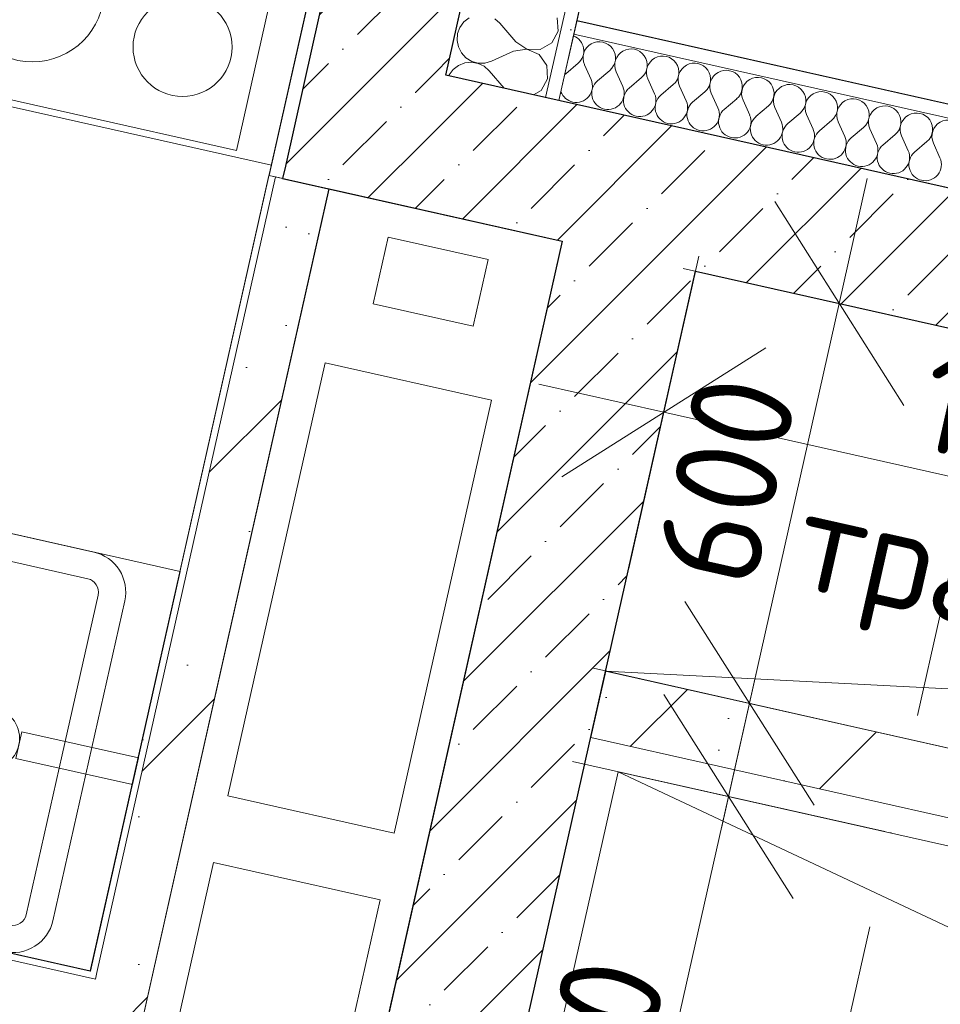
# Model space of a CAD drawing. Header units: millimetres. Extents: x -7145539 to 8272368, y 6117771 to 6337028.
# Tile 197 of 213: x -6867305 to -6865957, y 6147133 to 6148576. Entities that reach past the tile are written whole.
import ezdxf
from ezdxf.enums import TextEntityAlignment as Align

# ---------------------------------------------------------------- set-up
doc = ezdxf.new("R2010")
doc.units = ezdxf.units.MM
doc.header["$MEASUREMENT"] = 0
doc.linetypes.add('Штрихпунктирная', pattern=[670.277762, 352.777767, -176.388884, 0, -141.111112])
for name, color, linetype in [('S - квартира_помещение.АР', 7, 'Continuous'), ('S - МОП.АР', 7, 'Continuous'), ('АР-Мебель_Сантехника.АР', 7, 'Continuous'), ('АР-Стены_внутренние_пилоны.АР', 7, 'Continuous'), ('АР-Стены_Перегородки_100_.АР', 7, 'Continuous'), ('АР-Стены_Перегородки_межквартирные_200.АР', 7, 'Continuous'), ('АР-Чертеж-Оси_Осевые размеры.АР', 7, 'Continuous'), ('АР-Чертеж-Размеры.АР', 7, 'Continuous'), ('ИОС-Шахты и отверстия.АР', 7, 'Continuous')]:
    doc.layers.add(name, color=color, linetype=linetype)
for name, color, linetype, lineweight in [('АР-Мебель_Сантехника.АР_Ном._пера__101', 252, 'Continuous', 0), ('АР-Стены_внутренние_пилоны.АР_Ном._пера__1', 7, 'Continuous', 15), ('АР-Стены_Перегородки_100_.АР_Ном._пера__1', 7, 'Continuous', 15), ('АР-Стены_Перегородки_межквартирные_200.АР_Ном._пера__1', 7, 'Continuous', 15), ('АР-Чертеж-Оси_Осевые размеры.АР_Ном._пера__120', 7, 'Continuous', 0), ('АР-Чертеж-Размеры.АР_Ном._пера__1', 7, 'Continuous', 0), ('ИОС-Шахты и отверстия.АР_Ном._пера__1', 7, 'Continuous', 0)]:
    doc.layers.add(name, color=color, linetype=linetype, lineweight=lineweight)
doc.styles.add('РЎР“Р•РќР•Р\xa0Р\x98Р\xa0_РЎРўР\x98Р›Р¬_2', font='GOTHIC.TTF')
doc.styles.add('РЎР“Р•РќР•Р\xa0Р\x98Р\xa0_РЎРўР\x98Р›Р¬_6', font='GOST_Common.ttf')
doc.dimstyles.new('СГЕНЕРИР_СТИЛЬ__5', dxfattribs={"dimtxt": 150, "dimasz": 237.5, "dimexe": 0.18, "dimexo": 0.0625, "dimgap": 0, "dimtad": 1, "dimdec": 0, "dimzin": 0, "dimdsep": 46, "dimtxsty": 'РЎР“Р•РќР•Р\xa0Р\x98Р\xa0_РЎРўР\x98Р›Р¬_6', "dimblk": 'ARROWHEAD_6', "dimblk1": 'ARROWHEAD_6', "dimblk2": 'ARROWHEAD_6', "dimcen": 0.09, "dimse1": 1, "dimse2": 1, "dimclrd": 7, "dimclre": 7, "dimclrt": 7, "dimazin": 0, "dimtfac": 1, "dimtdec": 4, "dimtmove": 0, "dimatfit": 3, "dimfxl": 1, "dimtolj": 1, "dimtzin": 0, "dimarcsym": 0})
doc.dimstyles.new('СГЕНЕРИР_СТИЛЬ__8', dxfattribs={"dimtxt": 150, "dimasz": 237.5, "dimexe": 0.18, "dimexo": 0.0625, "dimgap": 0, "dimtad": 1, "dimdec": 0, "dimzin": 0, "dimdsep": 46, "dimtxsty": 'РЎР“Р•РќР•Р\xa0Р\x98Р\xa0_РЎРўР\x98Р›Р¬_6', "dimblk": 'ARROWHEAD_6', "dimblk1": 'ARROWHEAD_6', "dimblk2": 'ARROWHEAD_6', "dimcen": 0.09, "dimse1": 1, "dimse2": 1, "dimclrd": 7, "dimclre": 7, "dimclrt": 7, "dimazin": 0, "dimtfac": 1, "dimtdec": 4, "dimtmove": 2, "dimatfit": 3, "dimfxl": 1, "dimtolj": 1, "dimtzin": 0, "dimarcsym": 0})
pattern_1 = [(45, (-6256761.35, 6562677.8), (-84.852814, 84.852814), []), (45, (-6256803.77, 6562720.22), (-84.852814, 84.852814), [90, -30, 0, -30])]
pattern_2 = [(45, (-6256761.35, 6563027.8), (-111.369318, 111.369318), [0, -105, 0, -157.5]), (110, (-6256411.35, 6563027.8), (148.001588, 53.868173), [0, -77, 0, -133])]
pattern_3 = [(45, (-6256761.35, 6562677.8), (-169.70563, 169.70563), []), (90, (-6256931.05, 6562847.5), (-216, 0), [0, -144, 0, -216]), (155, (-6256761.35, 6563017.2), (91.285545, 195.76248), [0, -105.6, 0, -182.4])]

# ---------------------------------------------------------------- blocks, each defined once
blk = doc.blocks.new('Стена_189_1', base_point=(-6866800.6, 6148418.7))
at = {"layer": 'АР-Стены_внутренние_пилоны.АР', "linetype": 'Continuous', "lineweight": 0, "true_color": 0x000000}
h = blk.add_hatch(dxfattribs=at)
h.set_pattern_fill('ЖЕЛЕЗОБЕТОН__PROJECT__0001', color=18, style=0, pattern_type=2)
h.set_pattern_definition(pattern_1)
h.paths.add_polyline_path([(-6866876.3, 6148538.2), (-6866916.1, 6148360.8), (-6866681.1, 6148494.3)])
h = blk.add_hatch(dxfattribs=at)
h.set_pattern_fill('ЖЕЛЕЗОБЕТОН__PROJECT__0001', color=18, style=0, pattern_type=2)
h.set_pattern_definition(pattern_1)
h.paths.add_polyline_path([(-6866916.1, 6148360.8), (-6866920.1, 6148343), (-6866725, 6148299.2), (-6866681.1, 6148494.3)])
h = blk.add_hatch(dxfattribs=at)
h.set_pattern_fill('ЖЕЛЕЗОБЕТОН__PROJECT__0001', color=18, style=0, pattern_type=2)
h.set_pattern_definition(pattern_1)
h.paths.add_polyline_path([(-6866725, 6148299.2), (-6862510.1, 6147352.6), (-6862466.3, 6147547.7), (-6866681.1, 6148494.3)])
at = {"layer": 'АР-Стены_внутренние_пилоны.АР_Ном._пера__1', "color": 7, "linetype": 'Continuous', "lineweight": 30}
for p, q in [((-6866876.3, 6148538.2), (-6866916.1, 6148360.8)), ((-6866916.1, 6148360.8), (-6866920.1, 6148343))]:
    blk.add_line(p, q, dxfattribs=at)
at = {"layer": 'АР-Стены_внутренние_пилоны.АР_Ном._пера__1', "color": 7, "linetype": 'Continuous', "lineweight": 30, "flags": 128}
for points in [[(-6862466.3, 6147547.7), (-6866681.1, 6148494.3)], [(-6866920.1, 6148343), (-6866510.5, 6148251)], [(-6866315.4, 6148207.2), (-6865193.3, 6147955.2)]]:
    blk.add_lwpolyline(points, dxfattribs=at)
blk = doc.blocks.new('Стена_213_1', base_point=(-6866372.1, 6150326.4))
at = {"layer": 'АР-Стены_внутренние_пилоны.АР', "linetype": 'Continuous', "lineweight": 0, "true_color": 0x000000}
h = blk.add_hatch(dxfattribs=at)
h.set_pattern_fill('ШТУКАТУРКА__ГИПС_01_0001', color=18, style=0, pattern_type=2)
h.set_pattern_definition(pattern_2)
h.paths.add_polyline_path([(-6866493.6, 6150333.2), (-6866939.6, 6148347.4), (-6866916.1, 6148360.8), (-6866474.1, 6150328.8)])
h = blk.add_hatch(dxfattribs=at)
h.set_pattern_fill('ЖЕЛЕЗОБЕТОН__PROJECT__0001', color=18, style=0, pattern_type=2)
h.set_pattern_definition(pattern_1)
h.paths.add_polyline_path([(-6866474.1, 6150328.8), (-6866876.3, 6148538.2), (-6866681.1, 6148494.3), (-6866279, 6150285)])
h = blk.add_hatch(dxfattribs=at)
h.set_pattern_fill('ШТУКАТУРКА__ГИПС_01_0001', color=18, style=0, pattern_type=2)
h.set_pattern_definition(pattern_2)
h.paths.add_polyline_path([(-6866939.6, 6148347.4), (-6866920.1, 6148343), (-6866916.1, 6148360.8)])
at = {"layer": 'АР-Стены_внутренние_пилоны.АР_Ном._пера__1', "color": 7, "linetype": 'Continuous', "lineweight": 30}
for p, q in [((-6866474.1, 6150328.8), (-6866876.3, 6148538.2)), ((-6866876.3, 6148538.2), (-6866916.1, 6148360.8)), ((-6866916.1, 6148360.8), (-6866920.1, 6148343))]:
    blk.add_line(p, q, dxfattribs=at)
at = {"layer": 'АР-Стены_внутренние_пилоны.АР_Ном._пера__1', "color": 7, "linetype": 'Continuous', "lineweight": 0, "flags": 128}
for points in [[(-6866493.6, 6150333.2), (-6866939.6, 6148347.4)], [(-6866939.6, 6148347.4), (-6866920.1, 6148343)]]:
    blk.add_lwpolyline(points, dxfattribs=at)
at = {"layer": 'АР-Стены_внутренние_пилоны.АР_Ном._пера__1', "color": 7, "linetype": 'Continuous', "lineweight": 30, "flags": 128}
blk.add_lwpolyline([(-6866681.1, 6148494.3), (-6866279, 6150285)], dxfattribs=at)
blk = doc.blocks.new('Стена_220_1', base_point=(-6867203.1, 6147130.9))
at = {"layer": 'АР-Стены_Перегородки_100_.АР', "linetype": 'Continuous', "lineweight": 0, "true_color": 0x000000}
h = blk.add_hatch(dxfattribs=at)
h.set_pattern_fill('БУТ__50__0001', color=18, style=0, pattern_type=2)
h.set_pattern_definition(pattern_3)
h.paths.add_polyline_path([(-6867194.3, 6147169.9), (-6869106.7, 6147599.4), (-6869124.2, 6147521.4), (-6867211.8, 6147091.9)])
h = blk.add_hatch(dxfattribs=at)
h.set_pattern_fill('ШТУКАТУРКА__ГИПС_01_0001', color=18, style=0, pattern_type=2)
h.set_pattern_definition(pattern_2)
h.paths.add_polyline_path([(-6867201.9, 6147181.9), (-6869104.5, 6147609.2), (-6869106.7, 6147599.4), (-6867204.1, 6147172.1)])
h = blk.add_hatch(dxfattribs=at)
h.set_pattern_fill('ШТУКАТУРКА__ГИПС_01_0001', color=18, style=0, pattern_type=2)
h.set_pattern_definition(pattern_2)
h.paths.add_polyline_path([(-6867201.9, 6147181.9), (-6867204.1, 6147172.1), (-6867194.3, 6147169.9)])
h = blk.add_hatch(dxfattribs=at)
h.set_pattern_fill('ШТУКАТУРКА__ГИПС_01_0001', color=18, style=0, pattern_type=2)
h.set_pattern_definition(pattern_2)
h.paths.add_polyline_path([(-6867192.1, 6147179.7), (-6867201.9, 6147181.9), (-6867194.3, 6147169.9)])
h = blk.add_hatch(dxfattribs=at)
h.set_pattern_fill('БУТ__50__0001', color=18, style=0, pattern_type=2)
h.set_pattern_definition(pattern_3)
h.paths.add_polyline_path([(-6867194.3, 6147169.9), (-6867211.8, 6147091.9), (-6867133.8, 6147074.3)])
h = blk.add_hatch(dxfattribs=at)
h.set_pattern_fill('БУТ__50__0001', color=18, style=0, pattern_type=2)
h.set_pattern_definition(pattern_3)
h.paths.add_polyline_path([(-6867116.2, 6147152.4), (-6867194.3, 6147169.9), (-6867133.8, 6147074.3)])
at = {"layer": 'АР-Стены_Перегородки_100_.АР_Ном._пера__1', "color": 7, "linetype": 'Continuous', "lineweight": 15}
for q in [(-6869106.7, 6147599.4), (-6867192.1, 6147179.7)]:
    blk.add_line((-6867194.3, 6147169.9), q, dxfattribs=at)
at = {"layer": 'АР-Стены_Перегородки_100_.АР_Ном._пера__1', "color": 7, "linetype": 'Continuous', "lineweight": 0, "flags": 128}
blk.add_lwpolyline([(-6867201.9, 6147181.9), (-6869104.5, 6147609.2)], dxfattribs=at)
at = {"layer": 'АР-Стены_Перегородки_100_.АР_Ном._пера__1', "color": 7, "linetype": 'Continuous', "lineweight": 15, "flags": 128}
for points in [[(-6869124.2, 6147521.4), (-6867133.8, 6147074.3)], [(-6867133.8, 6147074.3), (-6867116.2, 6147152.4)]]:
    blk.add_lwpolyline(points, dxfattribs=at)
blk = doc.blocks.new('Стена_253_1', base_point=(-6866391, 6148326.7))
at = {"layer": 'АР-Стены_внутренние_пилоны.АР', "linetype": 'Continuous', "lineweight": 0, "true_color": 0x000000}
h = blk.add_hatch(dxfattribs=at)
h.set_pattern_fill('ЖЕЛЕЗОБЕТОН__PROJECT__0001', color=18, style=0, pattern_type=2)
h.set_pattern_definition(pattern_1)
h.paths.add_polyline_path([(-6866815.2, 6145982), (-6866315.4, 6148207.2), (-6866510.5, 6148251), (-6867010.3, 6146025.8)])
at = {"layer": 'АР-Стены_внутренние_пилоны.АР_Ном._пера__1', "color": 7, "linetype": 'Continuous', "lineweight": 30, "flags": 128}
for points in [[(-6866510.5, 6148251), (-6867010.3, 6146025.8)], [(-6866815.2, 6145982), (-6866315.4, 6148207.2)]]:
    blk.add_lwpolyline(points, dxfattribs=at)
blk = doc.blocks.new('Стена_297_1', base_point=(-6865249.2, 6147249.9))
at = {"layer": 'АР-Стены_Перегородки_межквартирные_200.АР', "linetype": 'Continuous', "lineweight": 0, "true_color": 0x000000}
h = blk.add_hatch(dxfattribs=at)
h.set_pattern_fill('БУТ__50__0001', color=18, style=0, pattern_type=2)
h.set_pattern_definition(pattern_3)
h.paths.add_polyline_path([(-6865324.8, 6147369.4), (-6866446.8, 6147621.4), (-6866468.7, 6147523.8), (-6865346.7, 6147271.8)])
at = {"layer": 'АР-Стены_Перегородки_межквартирные_200.АР_Ном._пера__1', "color": 7, "linetype": 'Continuous', "lineweight": 15, "flags": 128}
for points in [[(-6866446.8, 6147621.4), (-6866468.7, 6147523.8)], [(-6865324.8, 6147369.4), (-6866446.8, 6147621.4)], [(-6866468.7, 6147523.8), (-6865346.7, 6147271.8)], [(-6865346.7, 6147271.8), (-6865324.8, 6147369.4)]]:
    blk.add_lwpolyline(points, dxfattribs=at)
blk = doc.blocks.new('Стена_328_1', base_point=(-6866930.3, 6148345.3))
at = {"layer": 'АР-Стены_Перегородки_100_.АР', "linetype": 'Continuous', "lineweight": 0, "true_color": 0x000000}
h = blk.add_hatch(dxfattribs=at)
h.set_pattern_fill('ШТУКАТУРКА__ГИПС_01_0001', color=18, style=0, pattern_type=2)
h.set_pattern_definition(pattern_2)
h.paths.add_polyline_path([(-6867192.1, 6147179.7), (-6866930.3, 6148345.3), (-6866940.1, 6148347.5), (-6867201.9, 6147181.9)])
h = blk.add_hatch(dxfattribs=at)
h.set_pattern_fill('БУТ__50__0001', color=18, style=0, pattern_type=2)
h.set_pattern_definition(pattern_3)
h.paths.add_polyline_path([(-6867116.2, 6147152.4), (-6866852.3, 6148327.8), (-6866930.3, 6148345.3), (-6867194.3, 6147169.9)])
at = {"layer": 'АР-Стены_Перегородки_100_.АР_Ном._пера__1', "color": 7, "linetype": 'Continuous', "lineweight": 15}
for p in [(-6866930.3, 6148345.3), (-6867194.3, 6147169.9)]:
    blk.add_line(p, (-6867192.1, 6147179.7), dxfattribs=at)
at = {"layer": 'АР-Стены_Перегородки_100_.АР_Ном._пера__1', "color": 7, "linetype": 'Continuous', "lineweight": 0, "flags": 128}
for points in [[(-6866940.1, 6148347.5), (-6867201.9, 6147181.9)], [(-6866940.1, 6148347.5), (-6866930.3, 6148345.3)]]:
    blk.add_lwpolyline(points, dxfattribs=at)
at = {"layer": 'АР-Стены_Перегородки_100_.АР_Ном._пера__1', "color": 7, "linetype": 'Continuous', "lineweight": 15, "flags": 128}
for points in [[(-6866930.3, 6148345.3), (-6866852.3, 6148327.8)], [(-6867116.2, 6147152.4), (-6866852.3, 6148327.8)]]:
    blk.add_lwpolyline(points, dxfattribs=at)
blk = doc.blocks.new('Стандартный Маркер Сетки[134]_1', base_point=(-6865253.2, 6150838.4))
at = {"layer": 'АР-Чертеж-Оси_Осевые размеры.АР_Ном._пера__120', "color": 7, "linetype": 'Штрихпунктирная', "lineweight": 0}
blk.add_line((-6865472.3, 6149862.7), (-6870034.9, 6129548.3), dxfattribs=at)
at = {"layer": 'АР-Чертеж-Оси_Осевые размеры.АР_Ном._пера__120', "color": 7, "lineweight": 0, "style": 'РЎР“Р•РќР•Р\xa0Р\x98Р\xa0_РЎРўР\x98Р›Р¬_2'}
blk.add_attdef('AC_MarkerText_1', text='', height=350, rotation=347.3417, dxfattribs=at).set_placement((-6870293.6, 6128265.8), align=Align.TOP_CENTER)
blk = doc.blocks.new('Плита Электрическая 23[141]_1', base_point=(-6867521.7, 6148493.8))
at = {"layer": 'АР-Мебель_Сантехника.АР_Ном._пера__101', "color": 252, "linetype": 'Continuous', "lineweight": 0, "flags": 128}
for points in [[(-6867521.7, 6148493.8), (-6867390.2, 6149079.2), (-6866804.8, 6148947.8), (-6866936.3, 6148362.4)], [(-6867521.7, 6148493.8), (-6867390.2, 6149079.2), (-6866804.8, 6148947.8), (-6866936.3, 6148362.4)], [(-6867465.9, 6148491.5), (-6867338.8, 6149057.4), (-6866860.7, 6148950.1), (-6866987.8, 6148384.2)]]:
    blk.add_lwpolyline(points, close=True, dxfattribs=at)
at = {"layer": 'АР-Мебель_Сантехника.АР_Ном._пера__101', "color": 252, "linetype": 'Continuous', "lineweight": 0}
for centre, radius in [((-6867237, 6148906.8), 72.5), ((-6867018.7, 6148836.9), 90), ((-6867286.6, 6148618.9), 105), ((-6867066.7, 6148535.6), 72.5)]:
    blk.add_circle(centre, radius, dxfattribs=at)
blk = doc.blocks.new('Секция Белфаст 1-створчатая с Мойкой 23[142]_1', base_point=(-6867786.9, 6147313.2))
at = {"layer": 'АР-Мебель_Сантехника.АР_Ном._пера__101', "color": 252, "linetype": 'Continuous', "lineweight": 0}
for p, q in [((-6867786.9, 6147313.2), (-6867655.4, 6147898.7)), ((-6867655.4, 6147898.7), (-6867070, 6147767.2)), ((-6867655.4, 6147898.7), (-6867567.6, 6147878.9)), ((-6867205.6, 6147756.6), (-6867576.3, 6147839.9)), ((-6867600.2, 6147824.8), (-6867705.4, 6147356.4)), ((-6867070, 6147767.2), (-6867201.5, 6147181.8)), ((-6867243, 6147498.6), (-6867190.4, 6147732.7)), ((-6867295.6, 6147264.4), (-6867243, 6147498.6)), ((-6867690.3, 6147332.5), (-6867319.5, 6147249.3)), ((-6867201.5, 6147181.8), (-6867786.9, 6147313.2)), ((-6867786.9, 6147313.2), (-6867699.1, 6147293.5))]:
    blk.add_line(p, q, dxfattribs=at)
at = {"layer": 'АР-Мебель_Сантехника.АР_Ном._пера__101', "color": 252, "linetype": 'Continuous', "lineweight": 0, "flags": 128}
blk.add_lwpolyline([(-6867204, 6147489.8), (-6867151.4, 6147724, 0.414214), (-6867196.8, 6147795.7), (-6867567.6, 6147878.9, 0.414214), (-6867639.3, 6147833.5), (-6867744.4, 6147365.2, 0.414214), (-6867699.1, 6147293.5), (-6867328.3, 6147210.2, 0.414214), (-6867256.6, 6147255.6)], format="xyb", close=True, dxfattribs=at)
blk.add_lwpolyline([(-6867310.8, 6147493.3), (-6867302.1, 6147532.3), (-6867131.3, 6147494), (-6867140.1, 6147455)], close=True, dxfattribs=at)
at = {"layer": 'АР-Мебель_Сантехника.АР_Ном._пера__101', "color": 252, "linetype": 'Continuous', "lineweight": 0}
blk.add_circle((-6867350.4, 6147522.7), 45, dxfattribs=at)
for centre, start, end in [((-6867580.7, 6147820.4), 77.3417, 167.3417), ((-6867210, 6147737.1), 347.3417, 77.3417), ((-6867685.9, 6147352.1), 167.3417, 257.3417), ((-6867315.1, 6147268.8), 257.3417, 347.3417)]:
    blk.add_arc(centre, 20, start, end, dxfattribs=at)
blk = doc.blocks.new('Стандартный Маркер Сетки[189]_1', base_point=(-6865253.2, 6150838.4))
at = {"layer": 'АР-Чертеж-Оси_Осевые размеры.АР_Ном._пера__120', "color": 7, "linetype": 'Штрихпунктирная', "lineweight": 0}
blk.add_line((-6865472.3, 6149862.7), (-6870034.9, 6129548.3), dxfattribs=at)
at = {"layer": 'АР-Чертеж-Оси_Осевые размеры.АР_Ном._пера__120', "color": 7, "lineweight": 0, "style": 'РЎР“Р•РќР•Р\xa0Р\x98Р\xa0_РЎРўР\x98Р›Р¬_2'}
blk.add_attdef('AC_MarkerText_1', text='', height=350, rotation=347.3417, dxfattribs=at).set_placement((-6870293.6, 6128265.8), align=Align.TOP_CENTER)
blk = doc.blocks.new('*D1156', base_point=(-6256761.3, 6562677.8))
at = {"layer": 'АР-Чертеж-Размеры.АР_Ном._пера__1', "color": 7, "linetype": 'Continuous', "lineweight": 0, "transparency": 16777216}
for p, q in [((-6869097.1, 6147413.9), (-6869199.9, 6146956.6)), ((-6868999.1, 6147279.8), (-6869297.8, 6147090.7)), ((-6869148.5, 6147185.2), (-6869331.4, 6147226.3)), ((-6867407, 6146794.1), (-6869148.5, 6147185.2)), ((-6867355.7, 6147022.8), (-6867458.4, 6146565.4)), ((-6867556.4, 6146699.6), (-6867257.7, 6146888.7)), ((-6867224.1, 6146753), (-6867407, 6146794.1))]:
    blk.add_line(p, q, dxfattribs=at)
at = {"layer": 'АР-Чертеж-Размеры.АР_Ном._пера__1', "color": 7, "lineweight": 0, "transparency": 16777216, "insert": (-6868489.1, 6147067.9), "char_height": 150, "attachment_point": 7, "rotation": 347.3418, "style": 'РЎР“Р•РќР•Р\xa0Р\x98Р\xa0_РЎРўР\x98Р›Р¬_6'}
blk.add_mtext('\\A1;{\\pql;\\fGOST Common|b0|i0|c204|p0;\\W1.000000;1\xa0785}', dxfattribs=at)
blk = doc.blocks.new('ARROWHEAD_6')
at = {"color": 0, "linetype": 'Continuous', "lineweight": 0}
for p, q in [((-0.5, -0.5), (0.5, 0.5)), ((0, 0), (-1, 0))]:
    blk.add_line(p, q, dxfattribs=at)
blk = doc.blocks.new('*D1186', base_point=(-6256761.3, 6562677.8))
at = {"layer": 'АР-Чертеж-Размеры.АР_Ном._пера__1', "color": 7, "linetype": 'Continuous', "lineweight": 0, "transparency": 16777216}
for p, q in [((-6866399.1, 6148974.5), (-6866501.8, 6148517.1)), ((-6866301.1, 6148840.4), (-6866599.8, 6148651.2)), ((-6866450.4, 6148745.8), (-6866633.4, 6148786.9)), ((-6864616.1, 6148333.8), (-6866450.4, 6148745.8)), ((-6864564.7, 6148562.5), (-6864667.4, 6148105.1)), ((-6864765.4, 6148239.2), (-6864466.7, 6148428.4)), ((-6861981.7, 6147742.1), (-6864616.1, 6148333.8))]:
    blk.add_line(p, q, dxfattribs=at)
at = {"layer": 'АР-Чертеж-Размеры.АР_Ном._пера__1', "color": 7, "lineweight": 0, "transparency": 16777216, "insert": (-6865744.5, 6148618), "char_height": 150, "attachment_point": 7, "rotation": 347.3411, "style": 'РЎР“Р•РќР•Р\xa0Р\x98Р\xa0_РЎРўР\x98Р›Р¬_6'}
blk.add_mtext('\\A1;{\\pql;\\fGOST Common|b0|i0|c204|p0;\\W1.000000;1\xa0880}', dxfattribs=at)
blk = doc.blocks.new('*D1210', base_point=(-6256761.3, 6562677.8))
at = {"layer": 'АР-Чертеж-Размеры.АР_Ном._пера__1', "color": 7, "linetype": 'Continuous', "lineweight": 0, "transparency": 16777216}
for p, q in [((-6866225.8, 6147620.4), (-6866266.9, 6147437.5)), ((-6866172.4, 6147288.1), (-6866361.5, 6147586.8)), ((-6866495.6, 6147488.9), (-6866038.2, 6147386.1)), ((-6866266.9, 6147437.5), (-6866453.2, 6146608.2)), ((-6866547.8, 6146757.5), (-6866358.6, 6146458.8)), ((-6866681.9, 6146659.5), (-6866224.5, 6146556.8)), ((-6866453.2, 6146608.2), (-6866494.3, 6146425.2))]:
    blk.add_line(p, q, dxfattribs=at)
at = {"layer": 'АР-Чертеж-Размеры.АР_Ном._пера__1', "color": 7, "lineweight": 0, "transparency": 16777216, "insert": (-6866424.2, 6146874.2), "char_height": 150, "attachment_point": 7, "rotation": 77.3417, "style": 'РЎР“Р•РќР•Р\xa0Р\x98Р\xa0_РЎРўР\x98Р›Р¬_6'}
blk.add_mtext('\\A1;{\\pql;\\fGOST Common|b0|i0|c204|p0;\\W1.000000;850}', dxfattribs=at)
blk = doc.blocks.new('*D1212', base_point=(-6256761.3, 6562677.8))
at = {"layer": 'АР-Чертеж-Размеры.АР_Ном._пера__1', "color": 7, "linetype": 'Continuous', "lineweight": 0, "transparency": 16777216}
for p, q in [((-6866063.6, 6148342.8), (-6866104.7, 6148159.9)), ((-6866010.1, 6148010.5), (-6866199.2, 6148309.2)), ((-6866333.4, 6148211.2), (-6865876, 6148108.5)), ((-6866104.7, 6148159.9), (-6866236.2, 6147574.1)), ((-6866330.8, 6147723.4), (-6866141.7, 6147424.7)), ((-6866464.9, 6147625.4), (-6866007.6, 6147522.7)), ((-6866236.2, 6147574.1), (-6866277.3, 6147391.1))]:
    blk.add_line(p, q, dxfattribs=at)
at = {"layer": 'АР-Чертеж-Размеры.АР_Ном._пера__1', "color": 7, "lineweight": 0, "transparency": 16777216, "insert": (-6866230.1, 6147738.4), "char_height": 150, "attachment_point": 7, "rotation": 77.3417, "style": 'РЎР“Р•РќР•Р\xa0Р\x98Р\xa0_РЎРўР\x98Р›Р¬_6'}
blk.add_mtext('\\A1;{\\pql;\\fGOST Common|b0|i0|c204|p0;\\W1.000000;600}', dxfattribs=at)
blk = doc.blocks.new('*D1232', base_point=(-6256761.3, 6562677.8))
at = {"layer": 'АР-Чертеж-Размеры.АР_Ном._пера__1', "color": 7, "linetype": 'Continuous', "lineweight": 0, "transparency": 16777216}
for p, q in [((-6866413.2, 6147771.7), (-6866310.5, 6148229.1)), ((-6866212.5, 6148095), (-6866511.2, 6147905.8)), ((-6866544.8, 6148041.5), (-6866361.8, 6148000.4)), ((-6866361.8, 6148000.4), (-6865239.7, 6147748.4)), ((-6865291.1, 6147519.7), (-6865188.3, 6147977.1)), ((-6865389.1, 6147653.8), (-6865090.3, 6147843)), ((-6865239.7, 6147748.4), (-6865056.8, 6147707.3))]:
    blk.add_line(p, q, dxfattribs=at)
at = {"layer": 'АР-Чертеж-Размеры.АР_Ном._пера__1', "color": 7, "lineweight": 0, "transparency": 16777216, "insert": (-6865997.3, 6147949.3), "char_height": 150, "attachment_point": 7, "rotation": 347.3417, "style": 'РЎР“Р•РќР•Р\xa0Р\x98Р\xa0_РЎРўР\x98Р›Р¬_6'}
blk.add_mtext('\\A1;{\\pql;\\fGOST Common|b0|i0|c204|p0;\\W1.000000;1\xa0150}', dxfattribs=at)
blk = doc.blocks.new('*X1320', base_point=(-6256761.3, 6562677.8))
at = {"layer": 'АР-Стены_внутренние_пилоны.АР_Ном._пера__1', "color": 7, "linetype": 'Continuous', "lineweight": 0}
for p, q in [((-6866487.3, 6148511.8), (-6866505.4, 6148496.4)), ((-6866478, 6148509.7), (-6866468.3, 6148488)), ((-6866440.8, 6148501.4), (-6866459, 6148485.9)), ((-6866431.6, 6148499.3), (-6866421.8, 6148477.6)), ((-6866394.4, 6148490.9), (-6866412.5, 6148475.5)), ((-6866385.1, 6148488.8), (-6866375.3, 6148467.1)), ((-6866347.9, 6148480.5), (-6866366, 6148465)), ((-6866338.6, 6148478.4), (-6866328.9, 6148456.7)), ((-6866301.5, 6148470.1), (-6866319.6, 6148454.6)), ((-6866292.2, 6148468), (-6866282.4, 6148446.3)), ((-6866255, 6148459.6), (-6866273.1, 6148444.2)), ((-6866245.7, 6148457.5), (-6866235.9, 6148435.8)), ((-6866208.5, 6148449.2), (-6866226.7, 6148433.7)), ((-6866199.2, 6148447.1), (-6866189.5, 6148425.4)), ((-6866162.1, 6148438.8), (-6866180.2, 6148423.3)), ((-6866152.8, 6148436.7), (-6866143, 6148415)), ((-6866115.6, 6148428.3), (-6866133.7, 6148412.9)), ((-6866106.3, 6148426.2), (-6866096.6, 6148404.5)), ((-6866069.2, 6148417.9), (-6866087.3, 6148402.4)), ((-6866059.9, 6148415.8), (-6866050.1, 6148394.1)), ((-6866022.7, 6148407.5), (-6866040.8, 6148392)), ((-6866013.4, 6148405.4), (-6866003.6, 6148383.7)), ((-6865976.2, 6148397), (-6865994.3, 6148381.6)), ((-6865966.9, 6148394.9), (-6865957.2, 6148373.2))]:
    blk.add_line(p, q, dxfattribs=at)
for centre, start, end in [((-6866502.8, 6148529.9), 310.4718, 68.2393), ((-6866456.3, 6148519.5), 310.4718, 204.2116), ((-6866409.8, 6148509), 310.4718, 204.2116), ((-6866363.4, 6148498.6), 310.4718, 204.2116), ((-6866316.9, 6148488.2), 310.4718, 204.2116), ((-6866490, 6148478.2), 130.4718, 134.6725), ((-6866270.5, 6148477.7), 310.4718, 204.2116), ((-6866224, 6148467.3), 310.4718, 204.2116), ((-6866490, 6148478.2), 257.3417, 24.2116), ((-6866443.5, 6148467.8), 130.4718, 257.3417), ((-6866443.5, 6148467.8), 257.3417, 24.2116), ((-6866177.5, 6148456.9), 310.4718, 204.2116), ((-6866490, 6148478.2), 200.0109, 257.3417), ((-6866397, 6148457.4), 130.4718, 257.3417), ((-6866397, 6148457.4), 257.3417, 24.2116), ((-6866350.6, 6148446.9), 130.4718, 257.3417), ((-6866131.1, 6148446.4), 310.4718, 204.2116), ((-6866350.6, 6148446.9), 257.3417, 24.2116), ((-6866304.1, 6148436.5), 130.4718, 257.3417), ((-6866084.6, 6148436), 310.4718, 204.2116), ((-6866038.1, 6148425.6), 310.4718, 204.2116), ((-6866304.1, 6148436.5), 257.3417, 24.2116), ((-6866257.7, 6148426.1), 130.4718, 257.3417), ((-6866257.7, 6148426.1), 257.3417, 24.2116), ((-6866211.2, 6148415.6), 130.4718, 257.3417), ((-6865991.7, 6148415.1), 310.4718, 204.2116), ((-6866211.2, 6148415.6), 257.3417, 24.2116), ((-6866164.7, 6148405.2), 130.4718, 257.3417), ((-6865945.2, 6148404.7), 310.4718, 204.2116), ((-6866164.7, 6148405.2), 257.3417, 24.2116), ((-6866118.3, 6148394.8), 130.4718, 257.3417), ((-6866118.3, 6148394.8), 257.3417, 24.2116), ((-6866071.8, 6148384.3), 130.4718, 257.3417), ((-6866071.8, 6148384.3), 257.3417, 24.2116), ((-6866025.4, 6148373.9), 130.4718, 257.3417), ((-6866025.4, 6148373.9), 257.3417, 24.2116), ((-6865978.9, 6148363.5), 130.4718, 257.3417), ((-6865978.9, 6148363.5), 257.3417, 24.2116)]:
    blk.add_arc(centre, 23.8, start, end, dxfattribs=at)
blk = doc.blocks.new('Стена_349_1', base_point=(-6860924.5, 6147201.4))
at = {"layer": 'АР-Стены_внутренние_пилоны.АР', "linetype": 'Continuous', "lineweight": 0, "true_color": 0x000000}
h = blk.add_hatch(dxfattribs=at)
h.set_pattern_fill('ШТУКАТУРКА__ГИПС_01_0001', color=18, style=0, pattern_type=2)
h.set_pattern_definition(pattern_2)
h.paths.add_polyline_path([(-6860898.2, 6147318.5), (-6866489, 6148574.2), (-6866493.4, 6148554.6), (-6860902.6, 6147299)])
at = {"layer": 'АР-Стены_внутренние_пилоны.АР_Ном._пера__1', "color": 7, "linetype": 'Continuous', "lineweight": 0}
blk.add_line((-6860902.6, 6147299), (-6866493.4, 6148554.6), dxfattribs=at)
at = {"layer": 'АР-Стены_внутренние_пилоны.АР_Ном._пера__1', "color": 7, "linetype": 'Continuous', "lineweight": 0, "flags": 128}
for points in [[(-6866489, 6148574.2), (-6866493.4, 6148554.6)], [(-6860898.2, 6147318.5), (-6866489, 6148574.2)], [(-6866493.4, 6148554.6), (-6866515.3, 6148457.1)], [(-6866515.3, 6148457.1), (-6860924.5, 6147201.4)]]:
    blk.add_lwpolyline(points, dxfattribs=at)
at = {"layer": 'АР-Стены_внутренние_пилоны.АР', "color": 7, "lineweight": 0}
blk.add_blockref('*X1320', (-6256761.3, 6562677.8), dxfattribs=at)
blk = doc.blocks.new('*X1327', base_point=(-6256761.3, 6562677.8))
at = {"layer": 'АР-Стены_внутренние_пилоны.АР_Ном._пера__1', "color": 7, "linetype": 'Continuous', "lineweight": 0}
for p, q in [((-6866646.7, 6148578.3), (-6866654.5, 6148572.3)), ((-6866601.8, 6148570.5), (-6866609.2, 6148577.1)), ((-6866516.6, 6148558.7), (-6866517.7, 6148578.2)), ((-6866660.3, 6148564.4), (-6866663.8, 6148555.2)), ((-6866654.5, 6148572.3), (-6866660.3, 6148564.4)), ((-6866578.6, 6148543.3), (-6866601.8, 6148570.5)), ((-6866663.8, 6148555.2), (-6866664.6, 6148545.3)), ((-6866525.9, 6148541.6), (-6866516.6, 6148558.7)), ((-6866664.6, 6148545.3), (-6866662.7, 6148535.7)), ((-6866662.7, 6148535.7), (-6866658.2, 6148526.9)), ((-6866578.6, 6148543.3), (-6866562.4, 6148532.5)), ((-6866542.9, 6148531.9), (-6866525.9, 6148541.6)), ((-6866658.2, 6148526.9), (-6866651.5, 6148519.7)), ((-6866651.5, 6148519.7), (-6866643.1, 6148514.6)), ((-6866581.7, 6148529.4), (-6866614.3, 6148514.8)), ((-6866562.4, 6148532.2), (-6866581.7, 6148529.4)), ((-6866562.4, 6148532.5), (-6866542.9, 6148531.9)), ((-6866544.5, 6148524.5), (-6866562.4, 6148532.2)), ((-6866533.3, 6148508.5), (-6866544.5, 6148524.5)), ((-6866662.3, 6148508.6), (-6866670.1, 6148502.6)), ((-6866653.2, 6148512.3), (-6866662.3, 6148508.6)), ((-6866643.4, 6148513.3), (-6866653.2, 6148512.3)), ((-6866633.7, 6148511.6), (-6866643.4, 6148513.3)), ((-6866643.1, 6148514.6), (-6866633.6, 6148511.9)), ((-6866624.8, 6148507.4), (-6866633.7, 6148511.6)), ((-6866633.6, 6148511.9), (-6866623.8, 6148512)), ((-6866617.4, 6148500.8), (-6866624.8, 6148507.4)), ((-6866623.8, 6148512), (-6866614.3, 6148514.8)), ((-6866532.3, 6148489), (-6866533.3, 6148508.5)), ((-6866676, 6148494.7), (-6866676.5, 6148493.3)), ((-6866670.1, 6148502.6), (-6866676, 6148494.7)), ((-6866595.5, 6148475.1), (-6866617.4, 6148500.8)), ((-6866541.6, 6148471.9), (-6866532.3, 6148489)), ((-6866552.7, 6148465.5), (-6866541.6, 6148471.9))]:
    blk.add_line(p, q, dxfattribs=at)
blk = doc.blocks.new('Стена_354_1', base_point=(-6866681.1, 6148494.3))
at = {"layer": 'АР-Стены_внутренние_пилоны.АР', "linetype": 'Continuous', "lineweight": 0, "true_color": 0x000000}
h = blk.add_hatch(dxfattribs=at)
h.set_pattern_fill('ШТУКАТУРКА__ГИПС_01_0001', color=18, style=0, pattern_type=2)
h.set_pattern_definition(pattern_2)
h.paths.add_polyline_path([(-6866515.3, 6148457.1), (-6865960.8, 6150925.6), (-6865980.3, 6150930), (-6866534.8, 6148461.5)])
at = {"layer": 'АР-Стены_внутренние_пилоны.АР_Ном._пера__1', "color": 7, "linetype": 'Continuous', "lineweight": 0}
blk.add_line((-6866534.8, 6148461.5), (-6865980.3, 6150930), dxfattribs=at)
at = {"layer": 'АР-Стены_внутренние_пилоны.АР_Ном._пера__1', "color": 7, "linetype": 'Continuous', "lineweight": 0, "flags": 128}
for points in [[(-6866126.7, 6150962.9), (-6866681.1, 6148494.3)], [(-6866515.3, 6148457.1), (-6865960.8, 6150925.6)], [(-6866534.8, 6148461.5), (-6866681.1, 6148494.3)], [(-6866515.3, 6148457.1), (-6866534.8, 6148461.5)]]:
    blk.add_lwpolyline(points, dxfattribs=at)
at = {"layer": 'АР-Стены_внутренние_пилоны.АР', "color": 7, "lineweight": 0}
blk.add_blockref('*X1327', (-6256761.3, 6562677.8), dxfattribs=at)
blk = doc.blocks.new('Символ Проема в Полу 21[206]_1', base_point=(-6866446.9, 6147621.1))
at = {"layer": 'ИОС-Шахты и отверстия.АР_Ном._пера__1', "color": 7, "linetype": 'Continuous', "lineweight": 0, "flags": 128}
for points in [[(-6865451.9, 6147569.7), (-6865193.3, 6147954.8), (-6866315.3, 6148206.8), (-6866446.9, 6147621.1)], [(-6866446.9, 6147621.1), (-6865324.9, 6147369.1), (-6865193.3, 6147954.8), (-6865451.9, 6147569.7)]]:
    blk.add_lwpolyline(points, close=True, dxfattribs=at)
blk = doc.blocks.new('Символ Проема в Полу 21[209]_1', base_point=(-6865590.6, 6146414.4))
at = {"layer": 'ИОС-Шахты и отверстия.АР_Ном._пера__1', "color": 7, "linetype": 'Continuous', "lineweight": 0, "flags": 128}
for points in [[(-6865632.3, 6147099.3), (-6866428.8, 6147473.8), (-6866615, 6146644.5), (-6865590.6, 6146414.4)], [(-6865590.6, 6146414.4), (-6865404.3, 6147243.7), (-6866428.8, 6147473.8), (-6865632.3, 6147099.3)]]:
    blk.add_lwpolyline(points, close=True, dxfattribs=at)

msp = doc.modelspace()

# ---------------------------------------------------------------- linework, layer by layer
at = {"layer": 'S - квартира_помещение.АР', "color": 254, "linetype": 'Continuous', "lineweight": 0, "true_color": 0xd8d8d8, "flags": 128}
msp.add_lwpolyline([(-6869518.8, 6151012.6), (-6870226.6, 6147861.2), (-6867201.9, 6147181.8), (-6866494.1, 6150333.3)], close=True, dxfattribs=at)
at = {"layer": 'S - МОП.АР', "color": 254, "linetype": 'Continuous', "lineweight": 0, "true_color": 0xdadada, "flags": 128}
msp.add_lwpolyline([(-6865960.9, 6150925.5), (-6866489, 6148574), (-6860897.9, 6147318.2), (-6860369.7, 6149669.7)], close=True, dxfattribs=at)
at = {"layer": 'ИОС-Шахты и отверстия.АР_Ном._пера__1', "color": 7, "linetype": 'Continuous', "lineweight": 0}
for points in [[(-6866510.5, 6148251), (-6866891.8, 6146553.4), (-6867233.2, 6146630.1), (-6866852, 6148327.7)], [(-6866619, 6148224.1), (-6866640.9, 6148126.6), (-6866787.3, 6148159.4), (-6866765.4, 6148257)], [(-6866756.5, 6147383.8), (-6866614, 6148018.1), (-6866858, 6148072.8), (-6867000.4, 6147438.6)], [(-6866887, 6146797.8), (-6866777.3, 6147286.1), (-6867021.2, 6147340.9), (-6867130.9, 6146852.5)]]:
    msp.add_lwpolyline(points, close=True, dxfattribs=at)

# ---------------------------------------------------------------- block references
at = {"layer": 'АР-Мебель_Сантехника.АР', "color": 252, "linetype": 'Continuous', "lineweight": 0}
for name, p in [('Плита Электрическая 23[141]_1', (-6867521.7, 6148493.8)), ('Секция Белфаст 1-створчатая с Мойкой 23[142]_1', (-6867786.9, 6147313.2))]:
    msp.add_blockref(name, p, dxfattribs=at)
at = {"layer": 'АР-Стены_внутренние_пилоны.АР', "color": 7, "lineweight": 0}
for name, p in [('Стена_354_1', (-6866681.1, 6148494.3)), ('Стена_213_1', (-6866372.1, 6150326.4)), ('Стена_349_1', (-6860924.5, 6147201.4)), ('Стена_189_1', (-6866800.6, 6148418.7)), ('Стена_253_1', (-6866391, 6148326.7))]:
    msp.add_blockref(name, p, dxfattribs=at)
at = {"layer": 'АР-Стены_Перегородки_100_.АР', "color": 7, "lineweight": 0}
for name, p in [('Стена_328_1', (-6866930.3, 6148345.3)), ('Стена_220_1', (-6867203.1, 6147130.9))]:
    msp.add_blockref(name, p, dxfattribs=at)
at = {"layer": 'АР-Стены_Перегородки_межквартирные_200.АР', "color": 7, "lineweight": 0}
msp.add_blockref('Стена_297_1', (-6865249.2, 6147249.9), dxfattribs=at)
at = {"layer": 'АР-Чертеж-Оси_Осевые размеры.АР', "color": 8, "linetype": 'Continuous', "lineweight": 15}
for name in ['Стандартный Маркер Сетки[134]_1', 'Стандартный Маркер Сетки[189]_1']:
    msp.add_blockref(name, (-6865253.2, 6150838.4), dxfattribs=at)
at = {"layer": 'ИОС-Шахты и отверстия.АР', "color": 7, "linetype": 'Continuous', "lineweight": 0}
for name, p in [('Символ Проема в Полу 21[206]_1', (-6866446.9, 6147621.1)), ('Символ Проема в Полу 21[209]_1', (-6865590.6, 6146414.4))]:
    msp.add_blockref(name, p, dxfattribs=at)

# ---------------------------------------------------------------- texts
at = {"layer": 'ИОС-Шахты и отверстия.АР_Ном._пера__1', "color": 7, "linetype": 'Continuous', "lineweight": 0, "insert": (-6865812.9, 6147721.2), "char_height": 150, "attachment_point": 5, "rotation": 347.3412, "style": 'РЎР“Р•РќР•Р\xa0Р\x98Р\xa0_РЎРўР\x98Р›Р¬_6'}
msp.add_mtext('\\A1;{\\pqc;\\fGOST Common|b0|i0|c204|p0;\\W1.000000;транзит}', dxfattribs=at)

# ---------------------------------------------------------------- dimensions: what is measured, and where the dimension line sits
at = {"layer": 'АР-Чертеж-Размеры.АР', "color": 7, "linetype": 'Continuous', "lineweight": 0}
for base, p1, p2, angle, dimstyle, picture, middle, turn in [((-6866450.4, 6148745.8), (-6864528.7, 6148722.9), (-6866238, 6149691.3), 167.3411, 'СГЕНЕРИР_СТИЛЬ__5', '*D1186', (-6865477.1, 6148634.8), 347.3411), ((-6865239.7, 6147748.4), (-6866587.2, 6146997), (-6865407, 6147003.7), 347.3417, 'СГЕНЕРИР_СТИЛЬ__5', '*D1232', (-6865729.8, 6147966.1), 347.3417), ((-6866236.2, 6147574.1), (-6864724.8, 6147850), (-6865885.8, 6147495.4), 257.3417, 'СГЕНЕРИР_СТИЛЬ__8', '*D1212', (-6866265.7, 6147921.9), 77.3417), ((-6866453.2, 6146608.2), (-6866428.8, 6147473.8), (-6866615, 6146644.5), 257.3417, 'СГЕНЕРИР_СТИЛЬ__5', '*D1210', (-6866459.8, 6147057.7), 77.3417), ((-6869148.5, 6147185.2), (-6867407, 6146794.1), (-6869191.8, 6146992.4), 167.3418, 'СГЕНЕРИР_СТИЛЬ__5', '*D1156', (-6868221.6, 6147084.7), 347.3418)]:
    dim = msp.add_linear_dim(base=base, p1=p1, p2=p2, angle=angle, dimstyle=dimstyle, dxfattribs=at)
    dim.commit()
    dim.dimension.update_dxf_attribs({"geometry": picture, "text_midpoint": middle, "dimtype": 160, "text_rotation": turn})

doc.saveas('drawing.dxf')
